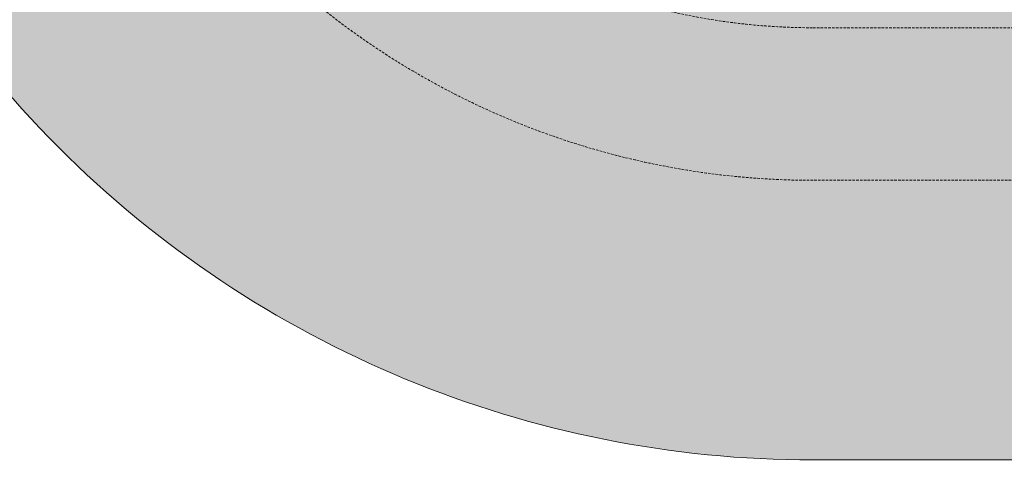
# Model space of a CAD drawing. Header units: millimetres. Extents: x 31882 to 271790, y -35693 to 24917.
# Tile 187 of 256: x 89806 to 90790, y 9004 to 9444. Entities that reach past the tile are written whole.
import ezdxf

# ---------------------------------------------------------------- set-up
doc = ezdxf.new("R2010")
doc.units = ezdxf.units.MM
doc.header["$MEASUREMENT"] = 0
doc.linetypes.add('( Dashed )', pattern=[0.75, 0.5, -0.25])
doc.layers.add('Grey', color=8, linetype='Continuous', lineweight=9)

# ---------------------------------------------------------------- blocks, each defined once
blk = doc.blocks.new('r4ttwt')
at = {"layer": 'Grey', "ltscale": 0.25}
h = blk.add_hatch(color=255, dxfattribs=at)
h.dxf.hatch_style = 1
edge = h.paths.add_edge_path()
edge.add_line((1719056.187, -78756.588), (1718972.187, -78756.588))
edge.add_arc((1718972.187, -78798.588), 42, 90, 180)
edge.add_line((1718930.187, -78798.588), (1718930.187, -78948.16))
edge.add_arc((1718972.187, -78948.16), 42, 180, 270)
edge.add_line((1718972.187, -78990.16), (1719002.187, -78990.16))
edge.add_line((1719002.187, -78990.16), (1719002.187, -78972.16))
edge.add_line((1719002.187, -78972.16), (1718972.187, -78972.16))
edge.add_arc((1718972.187, -78948.16), 24, 180, 270, ccw=False)
edge.add_line((1718948.187, -78948.16), (1718948.187, -78798.588))
edge.add_arc((1718972.187, -78798.588), 24, 90, 180, ccw=False)
edge.add_line((1718972.187, -78774.588), (1719056.187, -78774.588))
edge.add_line((1719056.187, -78774.588), (1719056.187, -78756.588))
at = {"layer": 'Grey', "color": 14, "ltscale": 0.25}
blk.add_lwpolyline([(1719056.187, -78756.588), (1718972.187, -78756.588, 0.414214), (1718930.187, -78798.588), (1718930.187, -78948.16, 0.414214), (1718972.187, -78990.16), (1719002.187, -78990.16), (1719002.187, -78972.16), (1718972.187, -78972.16, -0.414214), (1718948.187, -78948.16), (1718948.187, -78798.588, -0.414214), (1718972.187, -78774.588), (1719056.187, -78774.588)], format="xyb", close=True, dxfattribs=at)
at = {"layer": 'Grey', "linetype": '( Dashed )', "ltscale": 0.2}
blk.add_lwpolyline([(1719056.187, -78773.588), (1718972.187, -78773.588, 0.414214), (1718947.187, -78798.588), (1718947.187, -78948.16, 0.414214), (1718972.187, -78973.16), (1719002.187, -78973.16), (1719002.187, -78979.16), (1718972.187, -78979.16, -0.414214), (1718941.187, -78948.16), (1718941.187, -78798.588, -0.414214), (1718972.187, -78767.588), (1719056.187, -78767.588)], format="xyb", close=True, dxfattribs=at)

msp = doc.modelspace()

# ---------------------------------------------------------------- block references
at = {"xscale": 25.4, "yscale": 25.4, "zscale": 25.4}
msp.add_blockref('r4ttwt', (-43571294.91, 2015353.93), dxfattribs=at)

doc.saveas('drawing.dxf')
